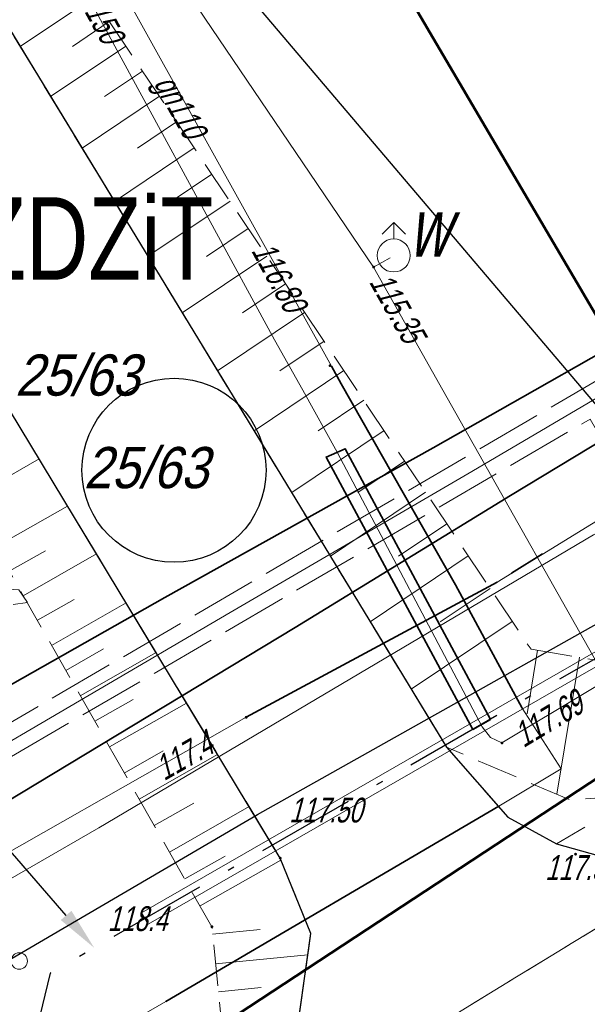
# Model space of a CAD drawing. Extents: x 7463256 to 7464485, y 5957341 to 5958260.
# Tile 185 of 256: x 7463972 to 7463990, y 5957810 to 5957840. Entities that reach past the tile are written whole.
import ezdxf
from ezdxf import colors
from ezdxf.entities.mleader import LeaderData, LeaderLine
from ezdxf.enums import TextEntityAlignment as Align
from ezdxf.math import Vec2, Vec3

# ---------------------------------------------------------------- set-up
doc = ezdxf.new("R2010")
doc.units = 0
doc.header["$MEASUREMENT"] = 0
for name, pattern in [('1.5_0.5', [2, 1.5, -0.5]), ('218-500', [1, 0.5, -0.5]), ('GAK', [5.2, 3, -1, 0.2, -1]), ('l219_500', [0]), ('mz1.0_0.5', [1.5, 1, -0.5]), ('mz1.25_0.5', [1.75, 1.25, -0.5]), ('mz2.0_0.5', [2.5, 2, -0.5])]:
    doc.linetypes.add(name, pattern=pattern)
doc.layers.get('0').update_dxf_attribs({"color": 2, "linetype": 'CONTINUOUS', "lineweight": 5})
for name, color, linetype in [('000 Inne (niezydentyfikowane)', 7, 'CONTINUOUS'), ('202-Punkt graniczny stabilizowany trwale', 7, 'CONTINUOUS'), ('211-Nr działki', 7, 'CONTINUOUS'), ('218-Granica użytku', 7, 'CONTINUOUS'), ('219-Linia granicy', 7, 'CONTINUOUS'), ('@dzialki', 6, 'CONTINUOUS'), ('chodnik (powierzchnia)', 7, 'CONTINUOUS'), ('hydrant (punkt)', 7, 'CONTINUOUS'), ('hydrant (punkt)-Atr17', 7, 'CONTINUOUS'), ('jezdnia (powierzchnia)', 7, 'CONTINUOUS'), ('krawężnik (linia)', 7, 'CONTINUOUS'), ('przewód ciepłowniczy (linia)', 7, 'CONTINUOUS'), ('przewód ciepłowniczy - projektowany lub w budowie (linia) - ob. projektowany', 7, 'CONTINUOUS'), ('przewód elektroenergetyczny (linia)', 7, 'CONTINUOUS'), ('przewód gazowy (linia)', 7, 'CONTINUOUS'), ('przewód gazowy (linia)-Atr1', 7, 'CONTINUOUS'), ('przewód wodociągowy (linia)', 7, 'CONTINUOUS'), ('punkt o określonej wysokości (sieć elektroenergetyczna)', 7, 'CONTINUOUS'), ('punkt o określonej wysokości (sieć elektroenergetyczna)-Atr2', 7, 'CONTINUOUS'), ('punkt o określonej wysokości (sieć gazowa)', 7, 'CONTINUOUS'), ('punkt o określonej wysokości (sieć gazowa)-Atr2', 7, 'CONTINUOUS'), ('punkt o określonej wysokości (sieć wodociągowa)', 7, 'CONTINUOUS'), ('punkt o określonej wysokości (sieć wodociągowa)-Atr2', 7, 'CONTINUOUS'), ('punkt wysokościowy naturalny', 7, 'CONTINUOUS'), ('punkt wysokościowy naturalny-Atr2', 7, 'CONTINUOUS'), ('punkt wysokościowy sztuczny', 7, 'CONTINUOUS'), ('punkt wysokościowy sztuczny-Atr2', 7, 'CONTINUOUS'), ('rura ochronna - przewód ciepłowniczy (linia)', 7, 'CONTINUOUS'), ('rura ochronna - przewód elektroenergetyczny (linia)', 7, 'CONTINUOUS'), ('rura ochronna - przewód gazowy (linia)', 7, 'CONTINUOUS'), ('skarpa nieumocniona (powierzchnia)', 7, 'CONTINUOUS')]:
    doc.layers.add(name, color=color, linetype=linetype)
for name, color, linetype, lineweight in [('@proj.rury', 7, 'CONTINUOUS', 20), ('____proj LSN', 1, 'CONTINUOUS', 5), ('OBMBS-21-18876-opis proj', 1, 'CONTINUOUS', 18)]:
    doc.layers.add(name, color=color, linetype=linetype, lineweight=lineweight)
doc.layers.add('@Właściciele', color=6, linetype='CONTINUOUS', lineweight=20, plot=False)
doc.styles.get("Standard").update_dxf_attribs({"font": 'txt', "width": 0.75})

# ---------------------------------------------------------------- blocks, each defined once
blk = doc.blocks.new('PW01')
at = {"linetype": 'Continuous', "lineweight": 13}
h = blk.add_hatch(color=0, dxfattribs=at)
edge = h.paths.add_edge_path()
edge.add_arc((0, 0), 0.045, 0, 360)
blk = doc.blocks.new('PW02')
at = {"linetype": 'Continuous', "lineweight": 13}
h = blk.add_hatch(color=0, dxfattribs=at)
edge = h.paths.add_edge_path()
edge.add_arc((0, 0), 0.045, 0, 360)
blk = doc.blocks.new('US02')
at = {"color": 0, "linetype": 'Continuous', "lineweight": 13}
for p, q in [((0, 1), (-0.353, 0.647)), ((0, 0.5), (0, 1)), ((0, 1), (0.354, 0.647))]:
    blk.add_line(p, q, dxfattribs=at)
blk.add_circle((0, 0), 0.5, dxfattribs=at)
blk = doc.blocks.new('202')
at = {"color": 0, "linetype": 'Continuous', "lineweight": 0}
blk.add_circle((0, 0), 0.25, dxfattribs=at)

msp = doc.modelspace()

# ---------------------------------------------------------------- linework, layer by layer
at = {"layer": '000 Inne (niezydentyfikowane)', "color": 7, "linetype": 'Continuous', "lineweight": 13}
for p, q in [((7463974.71, 5957840.94), (7463972.5, 5957839.46)), ((7463975.2, 5957840.21), (7463974.08, 5957839.46)), ((7463975.7, 5957839.47), (7463973.42, 5957837.94)), ((7463976.21, 5957838.71), (7463975.05, 5957837.94)), ((7463976.72, 5957837.95), (7463974.38, 5957836.37)), ((7463977.24, 5957837.17), (7463976.05, 5957836.37)), ((7463977.77, 5957836.38), (7463975.36, 5957834.76)), ((7463978.31, 5957835.58), (7463977.08, 5957834.76)), ((7463978.86, 5957834.77), (7463976.37, 5957833.1)), ((7463979.41, 5957833.94), (7463978.15, 5957833.09)), ((7463979.97, 5957833.1), (7463977.41, 5957831.38)), ((7463980.54, 5957832.26), (7463979.24, 5957831.38)), ((7463981.12, 5957831.39), (7463978.48, 5957829.62)), ((7463981.71, 5957830.52), (7463980.37, 5957829.62)), ((7463982.31, 5957829.63), (7463979.59, 5957827.8)), ((7463982.91, 5957828.73), (7463981.53, 5957827.8)), ((7463983.53, 5957827.81), (7463980.73, 5957825.93)), ((7463970.93, 5957825.73), (7463973.07, 5957826.95)), ((7463984.15, 5957826.88), (7463982.73, 5957825.93)), ((7463984.78, 5957825.94), (7463981.9, 5957824)), ((7463971.75, 5957824.28), (7463973.93, 5957825.52)), ((7463985.43, 5957824.98), (7463983.96, 5957824)), ((7463972.17, 5957823.55), (7463973.27, 5957824.17)), ((7463972.59, 5957822.8), (7463974.81, 5957824.07)), ((7463986.08, 5957824.01), (7463983.11, 5957822.01)), ((7463986.74, 5957823.02), (7463985.23, 5957822.01)), ((7463973.02, 5957822.06), (7463974.14, 5957822.69)), ((7463973.45, 5957821.3), (7463975.71, 5957822.59)), ((7463987.41, 5957822.02), (7463984.35, 5957819.97)), ((7463973.88, 5957820.54), (7463975.02, 5957821.19)), ((7463974.32, 5957819.77), (7463976.62, 5957821.08)), ((7463988.18, 5957821.15), (7463987.86, 5957819.22)), ((7463989.45, 5957820.94), (7463988.76, 5957816.79)), ((7463974.76, 5957819), (7463975.92, 5957819.66)), ((7463975.21, 5957818.22), (7463977.54, 5957819.55)), ((7463975.65, 5957817.43), (7463976.83, 5957818.1)), ((7463976.11, 5957816.64), (7463978.48, 5957817.99)), ((7463976.56, 5957815.84), (7463977.76, 5957816.52)), ((7463977.02, 5957815.03), (7463979.44, 5957816.41)), ((7463977.49, 5957814.22), (7463978.71, 5957814.91)), ((7463977.95, 5957813.4), (7463980.4, 5957814.79)), ((7463978.33, 5957812.54), (7463979.77, 5957812.69)), ((7463978.42, 5957811.64), (7463981.22, 5957811.92)), ((7463978.51, 5957810.8), (7463979.8, 5957810.93))]:
    msp.add_line(p, q, dxfattribs=at)
at = {"layer": '218-Granica użytku', "color": 3, "linetype": '218-500', "lineweight": 18, "flags": 128}
for points in [[(7463977.047, 5957853.275), (7463990.15, 5957830.98)], [(7464000.1, 5957823.92), (7463972.66, 5957805.88)]]:
    msp.add_lwpolyline(points, dxfattribs=at)
at = {"layer": '219-Linia granicy', "color": 3, "linetype": 'l219_500', "lineweight": 50, "flags": 128}
for points in [[(7463990.15, 5957830.98), (7463977.047, 5957853.275)], [(7464000.1, 5957823.92), (7463972.66, 5957805.88)]]:
    msp.add_lwpolyline(points, dxfattribs=at)
at = {"layer": '@dzialki', "lineweight": 30}
msp.add_circle((7463977.161, 5957826.609), 2.79, dxfattribs=at)
at = {"layer": '@proj.rury'}
for p, q in [((7463976.177, 5957813.192), (7463997.151, 5957825.266)), ((7463976.376, 5957812.845), (7463997.351, 5957824.919)), ((7463976.177, 5957813.192), (7463976.276, 5957813.018)), ((7463976.376, 5957812.845), (7463976.276, 5957813.018))]:
    msp.add_line(p, q, dxfattribs=at)
at = {"layer": 'chodnik (powierzchnia)', "color": 7, "linetype": 'mz1.0_0.5', "lineweight": 18, "flags": 128}
msp.add_lwpolyline([(7463988.75, 5957815.28), (7464034.36, 5957842.14), (7464028.16, 5957849.53), (7464028.27, 5957849.56), (7464028.54, 5957849.63), (7464028.82, 5957849.69), (7464029.1, 5957849.73), (7464029.39, 5957849.75), (7464029.67, 5957849.76), (7464029.96, 5957849.75), (7464030.24, 5957849.73), (7464030.52, 5957849.69), (7464030.77, 5957849.64), (7464031.02, 5957849.57), (7464031.26, 5957849.49), (7464031.5, 5957849.4), (7464033.98, 5957846.34), (7464034.25, 5957846.49), (7464036.19, 5957843.22), (7464036.42, 5957841.89), (7464036.35, 5957840.19), (7464021.02, 5957831.03), (7463992.86, 5957814.5), (7463990.77, 5957814.72)], close=True, dxfattribs=at)
at = {"layer": 'jezdnia (powierzchnia)', "color": 7, "linetype": '1.5_0.5', "lineweight": 18, "flags": 128}
msp.add_lwpolyline([(7464435.78, 5957969.39), (7464432.43, 5957972.86), (7464429.42, 5957974.41), (7464426.04, 5957975.11), (7464423.57, 5957975.29), (7464415.47, 5957975.65), (7464371.24, 5957977.61), (7464365.3, 5957977.72), (7464358.84, 5957977.54), (7464346.65, 5957976.28), (7464334.12, 5957974.86), (7464314.08, 5957972.37), (7464311.27, 5957971.79), (7464308.65, 5957970.79), (7464306.54, 5957969.49), (7464304.63, 5957967.74), (7464302.38, 5957964.84), (7464301.74, 5957963.57), (7464301.19, 5957962.16), (7464300.69, 5957960.13), (7464300.42, 5957957.35), (7464300.44, 5957956.63), (7464301.34, 5957947.07), (7464297.39, 5957932.65), (7464296.35, 5957938.67), (7464295.41, 5957944.67), (7464295.17, 5957946.64), (7464294.07, 5957955.56), (7464293.61, 5957956.95), (7464292.71, 5957958.8), (7464291.04, 5957961.16), (7464288.7, 5957963.43), (7464286.48, 5957964.87), (7464282.67, 5957966.24), (7464279.68, 5957966.6), (7464275.55, 5957966.1), (7464272.53, 5957965.24), (7464268.15, 5957963.7), (7464261.6, 5957961.09), (7464256.13, 5957958.63), (7464254.19, 5957957.73), (7464203.13, 5957927.95), (7464201.44, 5957926.95), (7464180.61, 5957914.62), (7464165.37, 5957905.54), (7464161.93, 5957903.53), (7464100.25, 5957867.28), (7464064.71, 5957846.22), (7464055.2, 5957840.55), (7464053.84, 5957839.49), (7464052.69, 5957837.84), (7464051.91, 5957836.3), (7464051.31, 5957834.34), (7464051.05, 5957832.31), (7464051.31, 5957830.32), (7464051.63, 5957829.49), (7464053.32, 5957826.48), (7464047.06, 5957824.65), (7464046.37, 5957825.86), (7464044.81, 5957827.52), (7464043.6, 5957828.27), (7464042.09, 5957829.03), (7464040.11, 5957829.49), (7464038.12, 5957829.49), (7464036.05, 5957829.05), (7464034.47, 5957828.33), (7463990.77, 5957802.57), (7463984.67, 5957799.1), (7463963.97, 5957788.11), (7463953.9, 5957782.45), (7463916.77, 5957760.61), (7463915.43, 5957759.41), (7463915.19, 5957759.06), (7463914.98, 5957758.7), (7463914.81, 5957758.32), (7463914.66, 5957757.92), (7463914.55, 5957757.51), (7463914.48, 5957757.1), (7463914.44, 5957756.68), (7463914.43, 5957756.26), (7463914.83, 5957754.63), (7463915.69, 5957753.07), (7463915.97, 5957752.41), (7463916.13, 5957752.13), (7463917.59, 5957749.55), (7463915.13, 5957748.12), (7463913.12, 5957750.74), (7463911.87, 5957752.81), (7463910.63, 5957754.01), (7463910.25, 5957754.23), (7463909.85, 5957754.42), (7463909.44, 5957754.57), (7463909.02, 5957754.68), (7463908.58, 5957754.76), (7463908.15, 5957754.79), (7463907.71, 5957754.78), (7463907.27, 5957754.73), (7463905.57, 5957754.08), (7463866.26, 5957731.41), (7463858.61, 5957727.02), (7463857.72, 5957725.98), (7463855.16, 5957717.14), (7463854.76, 5957719.2), (7463853.89, 5957720.78), (7463852.79, 5957721.69), (7463851.14, 5957722.42), (7463850.42, 5957722.32), (7463846.1, 5957719.79), (7463840.56, 5957716.65), (7463836.11, 5957713.89), (7463831.61, 5957710.47), (7463828.31, 5957707.66), (7463822.22, 5957701.89), (7463817.3, 5957696.82), (7463812.7, 5957691.61), (7463812.45, 5957691.34), (7463806.98, 5957684.37), (7463803.64, 5957679.75), (7463801.45, 5957676.28), (7463793.55, 5957663.48), (7463792.86, 5957661.7), (7463792.97, 5957659.75), (7463793.77, 5957657.97), (7463795.13, 5957656.54), (7463794.29, 5957652.43), (7463792.69, 5957652.63), (7463790.95, 5957652.54), (7463789.5, 5957652.32), (7463787.98, 5957651.93), (7463786.22, 5957650.98), (7463785.18, 5957649.81), (7463783.63, 5957647.28), (7463741.4, 5957578.12), (7463740.09, 5957575.93), (7463739.68, 5957574.67), (7463739.8, 5957572.76), (7463740.25, 5957571.39), (7463740.85, 5957570.49), (7463741.87, 5957569.43), (7463743.26, 5957568.37), (7463741.42, 5957565.08), (7463740.12, 5957565.67), (7463738.77, 5957566.02), (7463737.29, 5957566.06), (7463735.98, 5957565.85), (7463734.34, 5957565.14), (7463733.02, 5957564.22), (7463732.29, 5957563.18), (7463701.08, 5957512.16), (7463700.31, 5957510.77), (7463700.32, 5957510.77), (7463696.94, 5957505.36), (7463687.39, 5957489.52), (7463687.14, 5957489.11), (7463686.89, 5957488.7), (7463686.65, 5957488.29), (7463686.42, 5957487.87), (7463686.19, 5957487.45), (7463685.97, 5957487.02), (7463685.76, 5957486.59), (7463685.55, 5957486.16), (7463685.35, 5957485.73), (7463685.15, 5957485.29), (7463684.96, 5957484.85), (7463684.77, 5957484.4), (7463684.58, 5957483.96), (7463684.39, 5957483.51), (7463684.21, 5957483.06), (7463684.03, 5957482.61), (7463683.85, 5957482.17), (7463683.67, 5957481.72), (7463683.5, 5957481.27), (7463683.32, 5957480.81), (7463683.15, 5957480.36), (7463682.98, 5957479.91), (7463682.81, 5957479.45), (7463682.65, 5957479), (7463682.49, 5957478.54), (7463682.32, 5957478.08), (7463682.17, 5957477.62), (7463682.01, 5957477.15), (7463681.86, 5957476.69), (7463681.71, 5957476.22), (7463681.56, 5957475.76), (7463681.41, 5957475.29), (7463681.27, 5957474.82), (7463681.13, 5957474.35), (7463681, 5957473.88), (7463680.87, 5957473.41), (7463680.74, 5957472.94), (7463680.61, 5957472.47), (7463680.48, 5957471.99), (7463680.36, 5957471.52), (7463680.25, 5957471.05), (7463680.13, 5957470.57), (7463680.02, 5957470.09), (7463679.91, 5957469.61), (7463679.81, 5957469.12), (7463679.71, 5957468.64), (7463679.61, 5957468.16), (7463679.52, 5957467.67), (7463679.42, 5957467.19), (7463679.33, 5957466.7), (7463679.25, 5957466.22), (7463679.16, 5957465.73), (7463679.08, 5957465.25), (7463679, 5957464.76), (7463678.93, 5957464.27), (7463678.85, 5957463.78), (7463678.78, 5957463.28), (7463678.72, 5957462.79), (7463678.65, 5957462.3), (7463678.59, 5957461.81), (7463678.53, 5957461.31), (7463678.47, 5957460.82), (7463678.42, 5957460.33), (7463678.36, 5957459.83), (7463678.31, 5957459.34), (7463678.26, 5957458.84), (7463678.22, 5957458.35), (7463678.17, 5957457.85), (7463678.13, 5957457.36), (7463678.09, 5957456.86), (7463678.05, 5957456.37), (7463678.02, 5957455.87), (7463677.99, 5957455.41), (7463677.96, 5957454.94), (7463677.93, 5957454.48), (7463677.91, 5957454.01), (7463677.89, 5957453.55), (7463677.87, 5957453.08), (7463677.86, 5957452.62), (7463677.85, 5957452.15), (7463677.84, 5957451.69), (7463677.84, 5957451.22), (7463677.84, 5957450.76), (7463677.85, 5957450.29), (7463677.86, 5957449.83), (7463677.87, 5957449.36), (7463670.59, 5957467.12), (7463670.68, 5957467.58), (7463670.78, 5957468.04), (7463670.89, 5957468.5), (7463670.99, 5957468.96), (7463671.11, 5957469.42), (7463671.22, 5957469.87), (7463671.34, 5957470.33), (7463671.46, 5957470.78), (7463671.59, 5957471.24), (7463671.72, 5957471.69), (7463671.86, 5957472.14), (7463672, 5957472.59), (7463672.14, 5957473.04), (7463673.46, 5957477.28), (7463673.58, 5957477.76), (7463673.68, 5957478.24), (7463673.77, 5957478.73), (7463673.84, 5957479.22), (7463673.89, 5957479.71), (7463673.93, 5957480.2), (7463673.95, 5957480.7), (7463673.95, 5957481.19), (7463673.93, 5957481.63), (7463673.91, 5957482.08), (7463673.86, 5957482.52), (7463673.81, 5957482.96), (7463673.74, 5957483.4), (7463673.66, 5957483.84), (7463673.57, 5957484.28), (7463673.47, 5957484.71), (7463673.35, 5957485.14), (7463673.2, 5957485.61), (7463673.02, 5957486.08), (7463672.82, 5957486.54), (7463672.6, 5957486.99), (7463672.36, 5957487.42), (7463672.1, 5957487.85), (7463671.82, 5957488.26), (7463671.52, 5957488.66), (7463671.25, 5957489.02), (7463670.95, 5957489.36), (7463670.64, 5957489.68), (7463670.3, 5957489.97), (7463669.95, 5957490.25), (7463669.57, 5957490.5), (7463669.19, 5957490.73), (7463668.78, 5957490.93), (7463668.37, 5957491.1), (7463667.96, 5957491.31), (7463667.54, 5957491.51), (7463667.12, 5957491.7), (7463666.7, 5957491.89), (7463666.27, 5957492.06), (7463665.84, 5957492.23), (7463665.41, 5957492.38), (7463664.97, 5957492.53), (7463642.84, 5957508.24), (7463669.89, 5957497.69), (7463670.31, 5957497.52), (7463670.74, 5957497.36), (7463671.18, 5957497.22), (7463671.62, 5957497.11), (7463672.07, 5957497.01), (7463672.52, 5957496.93), (7463672.97, 5957496.87), (7463673.43, 5957496.83), (7463673.89, 5957496.8), (7463674.34, 5957496.8), (7463674.8, 5957496.82), (7463675.3, 5957496.85), (7463675.79, 5957496.9), (7463676.29, 5957496.96), (7463676.78, 5957497.02), (7463677.27, 5957497.1), (7463677.76, 5957497.19), (7463678.25, 5957497.29), (7463678.74, 5957497.4), (7463679.22, 5957497.52), (7463679.7, 5957497.65), (7463680.18, 5957497.79), (7463680.66, 5957497.94), (7463681.12, 5957498.11), (7463681.59, 5957498.29), (7463682.05, 5957498.49), (7463682.49, 5957498.71), (7463682.94, 5957498.94), (7463683.37, 5957499.19), (7463683.81, 5957499.43), (7463684.24, 5957499.68), (7463684.65, 5957499.96), (7463685.06, 5957500.25), (7463685.45, 5957500.55), (7463685.83, 5957500.88), (7463686.2, 5957501.21), (7463686.55, 5957501.56), (7463686.89, 5957501.93), (7463688.47, 5957503.86), (7463689.58, 5957505.52), (7463695.05, 5957514.51), (7463697.35, 5957517.63), (7463699.52, 5957521.26), (7463701.68, 5957524.9), (7463703.98, 5957528.54), (7463706.45, 5957532.61), (7463709.76, 5957538.71), (7463712.45, 5957543.07), (7463719.87, 5957554.72), (7463722.1, 5957558.36), (7463724.25, 5957562.41), (7463732.9, 5957576.65), (7463767.27, 5957632.9), (7463796.54, 5957680.74), (7463799.31, 5957684.89), (7463802.28, 5957688.92), (7463805.13, 5957692.62), (7463808.07, 5957696.14), (7463812, 5957700.58), (7463813.05, 5957701.59), (7463815.17, 5957703.91), (7463818.63, 5957707.32), (7463821.81, 5957710.38), (7463824, 5957712.35), (7463825.06, 5957713.31), (7463827.47, 5957715.22), (7463831.55, 5957718.14), (7463834.51, 5957720.09), (7463871.58, 5957742.02), (7463872.84, 5957742.74), (7463873.73, 5957743.25), (7463884.95, 5957749.82), (7463947.94, 5957787.04), (7463958.13, 5957793.13), (7463978.66, 5957805.82), (7463992.86, 5957814.5), (7464021.02, 5957831.03), (7464036.35, 5957840.19), (7464045.52, 5957845.62), (7464072.76, 5957861.89), (7464098.08, 5957876.78), (7464143.2, 5957903.29), (7464143.83, 5957904.35), (7464144.42, 5957906.04), (7464144.87, 5957907.87), (7464144.93, 5957908.37), (7464145, 5957909.96), (7464144.74, 5957911.42), (7464152.37, 5957912.8), (7464152.74, 5957912.55), (7464154.03, 5957911.87), (7464155.59, 5957911.35), (7464156.76, 5957911.33), (7464160.57, 5957913.58), (7464192.28, 5957932.28), (7464213.7, 5957945.07), (7464214.43, 5957945.48), (7464238.65, 5957959.71), (7464249.15, 5957965.6), (7464251.26, 5957966.66), (7464253.69, 5957967.84), (7464257.35, 5957969.46), (7464261.98, 5957971.33), (7464263.31, 5957972), (7464273.13, 5957975.13), (7464277.92, 5957976.24), (7464280.42, 5957977.04), (7464282.71, 5957978.14), (7464285.69, 5957980.47), (7464287.52, 5957982.76), (7464288.9, 5957985.47), (7464289.81, 5957990.22), (7464289.57, 5957993.19), (7464288.87, 5958000.11), (7464295.35, 5958000.29), (7464295.83, 5957995.88), (7464296.53, 5957992.32), (7464297.86, 5957989.04), (7464299.36, 5957986.74), (7464301.71, 5957984.36), (7464305.3, 5957982.36), (7464307.82, 5957981.66), (7464311.17, 5957981.45), (7464364.74, 5957987.95), (7464391.32, 5957991.11), (7464398.1, 5957991.95), (7464414.27, 5957994.02), (7464414.84, 5957994.09), (7464425.44, 5957995.47), (7464427.97, 5957995.83), (7464434.5, 5957997.95), (7464434.9, 5957998.22), (7464435.3, 5957998.5), (7464435.68, 5957998.8), (7464436.05, 5957999.11), (7464436.4, 5957999.44), (7464436.74, 5957999.78), (7464437.07, 5958000.13), (7464437.39, 5958000.5), (7464437.69, 5958000.88), (7464437.97, 5958001.27), (7464438.24, 5958001.67), (7464438.49, 5958002.08), (7464438.73, 5958002.5), (7464438.95, 5958002.94), (7464439.15, 5958003.37), (7464439.33, 5958003.82), (7464439.5, 5958004.28), (7464439.65, 5958004.74), (7464439.78, 5958005.2), (7464439.89, 5958005.67), (7464439.98, 5958006.15), (7464440.05, 5958006.62), (7464440.11, 5958007.1), (7464440.14, 5958007.59), (7464440.16, 5958008.07), (7464437.87, 5957962.55), (7464436.62, 5957968.02)], close=True, dxfattribs=at)
msp.add_lwpolyline([(7463967.602, 5957847.513), (7463985.42, 5957818.21), (7463987.28, 5957816.09), (7463988.75, 5957815.28), (7463990.77, 5957814.72), (7463992.86, 5957814.5), (7463978.66, 5957805.82), (7463980.23, 5957808.11), (7463980.9, 5957809.69), (7463981.31, 5957812.56), (7463980.38, 5957814.85), (7463965.93, 5957838.77), (7463962.518, 5957844.412)], dxfattribs=at)
at = {"layer": 'krawężnik (linia)', "color": 7, "linetype": 'Continuous', "lineweight": 25, "flags": 128}
for points in [[(7463967.602, 5957847.513), (7463985.42, 5957818.21), (7463987.28, 5957816.09), (7463988.75, 5957815.28), (7463990.77, 5957814.72), (7463992.86, 5957814.5)], [(7463978.66, 5957805.82), (7463980.23, 5957808.11), (7463980.9, 5957809.69), (7463981.31, 5957812.56), (7463980.38, 5957814.85), (7463965.93, 5957838.77), (7463962.518, 5957844.412)]]:
    msp.add_lwpolyline(points, dxfattribs=at)
at = {"layer": 'przewód ciepłowniczy (linia)', "color": 212, "linetype": 'Continuous', "lineweight": 18, "flags": 128}
msp.add_lwpolyline([(7463939.11, 5957798.78), (7463955.18, 5957808.29), (7463955.69, 5957809.59), (7463953, 5957814.8), (7463952.74, 5957816.05), (7463952.73, 5957817.35), (7463959.24, 5957820.83), (7463960.63, 5957821.11), (7463961.55, 5957820.24), (7463961.62, 5957819.81), (7463963.92, 5957815.05), (7463964.96, 5957814.78), (7463966.03, 5957814.78), (7463978.86, 5957822.3), (7463986.19, 5957826.57), (7463993.21, 5957830.7), (7463999.71, 5957834.53), (7464019.69, 5957846.34)], dxfattribs=at)
at = {"layer": 'przewód ciepłowniczy - projektowany lub w budowie (linia) - ob. projektowany', "color": 212, "linetype": 'mz2.0_0.5', "lineweight": 18, "flags": 128}
for points in [[(7463827.45, 5957686.81), (7463846.51, 5957707.33), (7463837.98, 5957727.66), (7463921.05, 5957775.08), (7463942.95, 5957787.9), (7463968.43, 5957803.38), (7463962.63, 5957813.37), (7463990.1, 5957829.4), (7463996.25, 5957818.66), (7464026.15, 5957837.03), (7464036.53, 5957843.58), (7464048.34, 5957851.03), (7464051.52, 5957852.92), (7464069.07, 5957863.22), (7464072.1, 5957864.8), (7464075.65, 5957866.88), (7464079.8, 5957868.9), (7464096.3, 5957878.8), (7464114.52, 5957889.73), (7464110.7, 5957895.89), (7464137.6, 5957910.6), (7464169.07, 5957928.77), (7464165.42, 5957934.93), (7464175.2, 5957940.28), (7464178.92, 5957933.88), (7464207.9, 5957951.17), (7464220.7, 5957958.86), (7464224.58, 5957961.12), (7464228.92, 5957963.56), (7464232.65, 5957965.56), (7464236.86, 5957967.74), (7464243.8, 5957971.13), (7464248.79, 5957973.41), (7464251.98, 5957974.81), (7464257.04, 5957976.93), (7464262.4, 5957979.02)], [(7463828.18, 5957686.27), (7463847.57, 5957707.15), (7463839.12, 5957727.27), (7463921.5, 5957774.3), (7463943.41, 5957787.13), (7463969.65, 5957803.07), (7463963.86, 5957813.04), (7463989.77, 5957828.16), (7463995.93, 5957817.4), (7464026.63, 5957836.27), (7464046.58, 5957848.86), (7464051.98, 5957852.14), (7464069.5, 5957862.44), (7464072.54, 5957864.01), (7464076.07, 5957866.09), (7464080.23, 5957868.1), (7464099.97, 5957879.95), (7464115.76, 5957889.43), (7464111.96, 5957895.55), (7464138.04, 5957909.82), (7464163.77, 5957924.67), (7464170.31, 5957928.45), (7464166.67, 5957934.59), (7464174.87, 5957939.07), (7464178.6, 5957932.64), (7464202.44, 5957946.87), (7464216.91, 5957955.5), (7464219.67, 5957957.19), (7464222.67, 5957958.98), (7464226.35, 5957961.09), (7464229.83, 5957963.03), (7464233.13, 5957964.8), (7464240.24, 5957968.41), (7464245.86, 5957971.1), (7464249.49, 5957972.74), (7464256.37, 5957975.68), (7464262.76, 5957978.18)]]:
    msp.add_lwpolyline(points, dxfattribs=at)
at = {"layer": 'przewód elektroenergetyczny (linia)', "color": 1, "linetype": 'Continuous', "lineweight": 18, "flags": 128}
for points in [[(7463940.57, 5957795.91), (7463943.95, 5957798.07), (7463947.77, 5957800.52), (7463956.72, 5957805.44), (7463968.14, 5957811.88), (7463974.88, 5957815.77), (7463989.87, 5957824.65), (7463994.07, 5957827.04), (7463997.53, 5957829.04), (7464004.46, 5957833.04), (7464015.08, 5957839.22), (7464033.55, 5957850.74), (7464041.34, 5957855.23), (7464060.73, 5957867.36), (7464076.97, 5957878.65), (7464094.2, 5957890.23), (7464099.12, 5957893.51), (7464116.3, 5957904.7), (7464136.98, 5957918.51), (7464147.1, 5957924.98), (7464187.29, 5957950.12)], [(7463943.16, 5957798.77), (7463944.43, 5957799.77), (7463949.73, 5957802.27), (7463979.35, 5957819.12), (7463986.95, 5957823.22), (7463996.76, 5957829.25), (7463998.44, 5957830.29), (7464003.27, 5957832.58), (7464004.25, 5957833.04), (7464021.2, 5957842.18), (7464025.09, 5957844.15), (7464029.73, 5957846.87), (7464032.01, 5957848.62), (7464032.58, 5957849.29), (7464023.73, 5957867.1), (7464023.35, 5957868.13), (7464022.11, 5957868.6), (7464021.59, 5957867.32)]]:
    msp.add_lwpolyline(points, dxfattribs=at)
at = {"layer": 'przewód gazowy (linia)', "color": 40, "linetype": 'Continuous', "lineweight": 18, "flags": 128}
for points in [[(7463970.93, 5957849.543), (7463981.93, 5957829.76), (7463982.23, 5957829.23), (7463985.69, 5957823.14), (7463987.71, 5957819.4), (7463988.89, 5957817.56), (7463987, 5957816.42), (7463976.91, 5957810.5), (7463976.13, 5957810.05), (7463974.41, 5957804.81), (7463954.13, 5957791.18), (7463935.13, 5957780.13), (7463931.68, 5957778.1), (7463897.54, 5957759.08), (7463897.76, 5957758.71), (7463897.81, 5957758.49), (7463902.39, 5957752.55), (7463903.7, 5957748.08), (7463904.48, 5957746.97), (7463904.59, 5957746.83)], [(7463981.07, 5957829.04), (7463980.21, 5957830.56), (7463970.149, 5957849.067)], [(7463981.07, 5957829.04), (7463982.11, 5957827.16)], [(7463982.11, 5957827.16), (7463986.5, 5957818.83), (7463986.75, 5957818.51), (7463987.1, 5957818.34), (7463995.04, 5957823.1), (7464000.16, 5957826.11), (7464005.46, 5957829.04)], [(7463982.11, 5957827.16), (7463986.5, 5957818.83)]]:
    msp.add_lwpolyline(points, dxfattribs=at)
at = {"layer": 'przewód wodociągowy (linia)', "color": 5, "linetype": 'Continuous', "lineweight": 18, "flags": 128}
for points in [[(7463971.79, 5957850.068), (7463972.96, 5957847.9), (7463983.21, 5957832.77), (7463985.31, 5957829.04), (7463990.81, 5957819.29), (7463999.89, 5957802.96), (7463999.99, 5957802.77), (7464000.3, 5957801.77)], [(7463983.21, 5957832.77), (7463983.71, 5957833.05)]]:
    msp.add_lwpolyline(points, dxfattribs=at)
at = {"layer": 'rura ochronna - przewód ciepłowniczy (linia)', "color": 212, "linetype": 'Continuous', "lineweight": 35, "flags": 128}
for points in [[(7463940.48, 5957800.73), (7463953.7, 5957808.78), (7463954.3, 5957809.5), (7463951.83, 5957814.03), (7463951.3, 5957816.54), (7463951.35, 5957817.98), (7463958.72, 5957821.91), (7463960.79, 5957822.48), (7463962.63, 5957820.74), (7463962.77, 5957819.87), (7463964.91, 5957815.97), (7463976.88, 5957822.75), (7463985.01, 5957827.29), (7463988.1, 5957829.04), (7463991.51, 5957830.98), (7464019.9, 5957847.83)], [(7464019.47, 5957844.84), (7463994.9, 5957830.42), (7463992.64, 5957829.04), (7463987.36, 5957825.84), (7463980.83, 5957821.84), (7463967.15, 5957813.58), (7463965, 5957813.58), (7463962.92, 5957814.13), (7463960.46, 5957819.74), (7463959.75, 5957819.74), (7463954.1, 5957816.72), (7463954.17, 5957815.56), (7463957.08, 5957809.67), (7463956.66, 5957807.79), (7463937.74, 5957796.83)]]:
    msp.add_lwpolyline(points, dxfattribs=at)
at = {"layer": 'rura ochronna - przewód elektroenergetyczny (linia)', "color": 6, "linetype": 'Continuous', "lineweight": 30}
msp.add_lwpolyline([(7463943.46, 5957797.88), (7463943.95, 5957798.07), (7463947.78, 5957799.54), (7463951.33, 5957801.21), (7463955.75, 5957803.32), (7463966.18, 5957808.26), (7463979.69, 5957816.17), (7463995.26, 5957824.92), (7463999.4, 5957827.23), (7464002.56, 5957829.04), (7464003.9, 5957829.81), (7464022.04, 5957841.3), (7464024.25, 5957839.79), (7464034.66, 5957845.48), (7464041.51, 5957849.6), (7464062.57, 5957863.09), (7464079, 5957872.5), (7464104.36, 5957888.08), (7464144.44, 5957911.3), (7464151.87, 5957915.32), (7464195.57, 5957940.61)], dxfattribs=at)
at = {"layer": 'rura ochronna - przewód elektroenergetyczny (linia)', "color": 1, "linetype": 'Continuous', "lineweight": 35, "flags": 128}
for points in [[(7463987.39, 5957823.49), (7463988.33, 5957824.07)], [(7463979.35, 5957819.12), (7463986.95, 5957823.22)]]:
    msp.add_lwpolyline(points, dxfattribs=at)
at = {"layer": 'rura ochronna - przewód gazowy (linia)', "color": 40, "linetype": 'Continuous', "lineweight": 35, "flags": 128}
for points in [[(7463982.23, 5957829.23), (7463981.93, 5957829.76)], [(7463985.69, 5957823.14), (7463982.23, 5957829.23)], [(7463987.71, 5957819.4), (7463985.69, 5957823.14)], [(7463987, 5957816.42), (7463976.91, 5957810.5)]]:
    msp.add_lwpolyline(points, dxfattribs=at)
msp.add_lwpolyline([(7463986.75, 5957819.05), (7463986.22, 5957818.75), (7463981.77, 5957827.01), (7463982.35, 5957827.26)], close=True, dxfattribs=at)
at = {"layer": 'skarpa nieumocniona (powierzchnia)', "color": 7, "linetype": 'mz1.25_0.5', "lineweight": 18, "flags": 128}
for points in [[(7463987.98, 5957821.18), (7463992.43, 5957820.44), (7463991.27, 5957816.77), (7463989.17, 5957816.61), (7463985.42, 5957818.21), (7463967.6, 5957847.51), (7463969.51, 5957848.68)], [(7463980.38, 5957814.85), (7463981.31, 5957812.56), (7463980.9, 5957809.69), (7463978.75, 5957808.38), (7463978.31, 5957812.77), (7463965.29, 5957835.63), (7463965.93, 5957838.77)], [(7463963.39, 5957823.71), (7463972.46, 5957822.98), (7463972.72, 5957822.6), (7463965.1, 5957821.51), (7463962.95, 5957815.54), (7463957.53, 5957810.29), (7463949.36, 5957805.74), (7463948.86, 5957803.54), (7463947.9, 5957800.47), (7463948.17, 5957805.21), (7463948.48, 5957808.49), (7463955.01, 5957811.91), (7463961.55, 5957819.55), (7463963.31, 5957823.74)]]:
    msp.add_lwpolyline(points, close=True, dxfattribs=at)

# ---------------------------------------------------------------- block references
at = {"layer": '202-Punkt graniczny stabilizowany trwale', "color": 3, "linetype": 'Continuous', "lineweight": 18}
msp.add_blockref('202', (7463972.47, 5957811.73), dxfattribs=at)
at = {"layer": 'hydrant (punkt)', "color": 7, "linetype": 'Continuous', "lineweight": 18}
msp.add_blockref('US02', (7463983.82, 5957833.12), dxfattribs=at)
at = {"layer": 'punkt o określonej wysokości (sieć elektroenergetyczna)', "color": 1, "linetype": 'Continuous', "lineweight": 13}
msp.add_blockref('PW01', (7463979.35, 5957819.12), dxfattribs=at)
at = {"layer": 'punkt o określonej wysokości (sieć gazowa)', "color": 40, "linetype": 'Continuous', "lineweight": 13}
for p in [(7463981.89, 5957829.78), (7463987.1, 5957818.34)]:
    msp.add_blockref('PW01', p, dxfattribs=at)
at = {"layer": 'punkt o określonej wysokości (sieć wodociągowa)', "color": 5, "linetype": 'Continuous', "lineweight": 13}
msp.add_blockref('PW01', (7463983.21, 5957832.77), dxfattribs=at)
at = {"layer": 'punkt wysokościowy naturalny', "color": 7, "linetype": 'Continuous', "lineweight": 13}
msp.add_blockref('PW01', (7463978.31, 5957812.77), dxfattribs=at)
at = {"layer": 'punkt wysokościowy sztuczny', "color": 7, "linetype": 'Continuous', "lineweight": 13}
for p in [(7463989.33, 5957814.97), (7463980.38, 5957814.85)]:
    msp.add_blockref('PW02', p, dxfattribs=at)

# ---------------------------------------------------------------- texts
at = {"layer": '211-Nr działki', "color": 3, "linetype": 'Continuous', "lineweight": 18, "oblique": 15, "width": 0.9}
msp.add_text('25/63', height=1.25, dxfattribs=at).set_placement((7463976.11, 5957830.12), align=Align.TOP_RIGHT)
at = {"layer": '@dzialki', "linetype": 'Continuous', "lineweight": 30, "oblique": 15, "width": 0.9}
msp.add_text('25/63', height=1.25, dxfattribs=at).set_placement((7463974.425, 5957826.064))
at = {"layer": 'hydrant (punkt)-Atr17', "color": 7, "oblique": 15, "width": 0.722}
msp.add_text('w', height=1.75, dxfattribs=at).set_placement((7463984.25, 5957833.08))
at = {"layer": 'przewód gazowy (linia)-Atr1', "color": 7, "oblique": 15, "width": 0.72}
for s, rotation, p in [('gnD150', 298.52, (7463973.8, 5957841.69)), ('gn110', 299.17, (7463976.53, 5957838.34))]:
    msp.add_text(s, height=0.75, rotation=rotation, dxfattribs=at).set_placement(p)
at = {"layer": 'punkt o określonej wysokości (sieć elektroenergetyczna)-Atr2', "color": 1, "oblique": 15, "width": 0.72}
msp.add_text('117.4', height=0.75, rotation=29.63, dxfattribs=at).set_placement((7463976.86, 5957817.18))
at = {"layer": 'punkt o określonej wysokości (sieć gazowa)-Atr2', "color": 40, "oblique": 15, "width": 0.72}
for s, rotation, p in [('116.80', 298.47, (7463979.49, 5957833.27)), ('117.69', 30.99, (7463987.75, 5957818.18))]:
    msp.add_text(s, height=0.75, rotation=rotation, dxfattribs=at).set_placement(p)
at = {"layer": 'punkt o określonej wysokości (sieć wodociągowa)-Atr2', "color": 5, "oblique": 15, "width": 0.72}
msp.add_text('115.35', height=0.75, rotation=299.41, dxfattribs=at).set_placement((7463983.06, 5957832.32))
at = {"layer": 'punkt wysokościowy naturalny-Atr2', "color": 7, "oblique": 15, "width": 0.72}
msp.add_text('118.4', height=0.75, dxfattribs=at).set_placement((7463975.15, 5957812.64))
at = {"layer": 'punkt wysokościowy sztuczny-Atr2', "color": 7, "oblique": 15, "width": 0.72}
for p in [(7463980.65, 5957815.93), (7463988.41, 5957814.19)]:
    msp.add_text('117.50', height=0.75, dxfattribs=at).set_placement(p)

# ---------------------------------------------------------------- next in the draw order: leaders
at = {"layer": 'OBMBS-21-18876-opis proj', "lineweight": 20}
ml = msp.add_multileader_mtext('Standard', dxfattribs=at)
ml.set_content('\\pxqc;{\\W0.9;\\fArial|b0|i0|c238|p34;proj. rura osłonowa \\PDVK160\\PL=16m}', color=256)
ml.set_leader_properties()
ml.build(insert=Vec2(0, 0))
ml.multileader.update_dxf_attribs({"has_text_frame": 1, "text_right_attachment_type": 0, "dogleg_length": 0.36, "arrow_head_size": 1.3})
ctx = ml.context
ctx.base_point, ctx.char_height, ctx.arrow_head_size, ctx.landing_gap_size, ctx.plane_origin, ctx.plane_x_axis, ctx.plane_y_axis = Vec3(7463975.353, 5957861.597, -10.8), 1.3, 1.3, 0.09, Vec3(7463999.069, 5957957.843, -10.8), Vec3(0.765565, 0.643359), Vec3(-0.643359, 0.765565)
ctx.right_attachment, ctx.text_align_type = 0, 2
notes = []
notes.append((ctx, [(0, (1, 1, 0), (7463985.847, 5957871.28, -10.8), (-0.765565, -0.643359), 0.36, [(0, [(7464022.958, 5957838.627, -10.8)], 0, [])])]))
ctx.mtext.insert, ctx.mtext.text_direction, ctx.mtext.rotation, ctx.mtext.width, ctx.mtext.defined_height, ctx.mtext.alignment, ctx.mtext.flow_direction = Vec3(7463980.25, 5957866.576, -10.8), Vec3(0.765565, 0.643359), 0.698877, 14.71065, 27.692, 2, 5
ctx.mtext.has_bg_fill, ctx.mtext.bg_color, ctx.mtext.bg_scale_factor, ctx.mtext.bg_transparency, ctx.mtext.use_window_bg_color = 1, -1023410167, 1.5, 0, 1
for ctx, leaders in notes:
    for number, flags, end, landing, length, lines in leaders:
        leader = LeaderData()
        leader.index, (leader.has_last_leader_line, leader.has_dogleg_vector, leader.attachment_direction) = number, flags
        leader.last_leader_point, leader.dogleg_vector, leader.dogleg_length = Vec3(end), Vec3(landing), length
        for number, points, colour, breaks in lines:
            line = LeaderLine()
            line.index, line.vertices, line.color, line.breaks = number, Vec3.list(points), colors.encode_raw_color(colour), breaks
            leader.lines.append(line)
        ctx.leaders.append(leader)

# ---------------------------------------------------------------- next in the draw order: leaders
ml = msp.add_multileader_mtext('Standard', dxfattribs=at)
ml.set_content('\\pxqc;{\\W0.9;\\fArial|b0|i0|c238|p34;proj. kablowa sieć elektroenergetyczna\\P SN 15kV\\P3x NA2XS(FL)2Y 1x150/25mm2\\PL=1572/1650 m}', color=256)
ml.set_leader_properties()
ml.build(insert=Vec2(0, 0))
ml.multileader.update_dxf_attribs({"has_text_frame": 1, "text_right_attachment_type": 0, "dogleg_length": 0.36, "arrow_head_size": 1.3})
ctx = ml.context
ctx.base_point, ctx.char_height, ctx.arrow_head_size, ctx.landing_gap_size, ctx.plane_origin, ctx.plane_x_axis, ctx.plane_y_axis = Vec3(7463929.699, 5957840.986), 1.3, 1.3, 0.09, Vec3(7463952.199, 5957935.586), Vec3(0.765565, 0.643359), Vec3(-0.643359, 0.765565)
ctx.right_attachment, ctx.text_align_type = 0, 2
notes = []
notes.append((ctx, [(0, (1, 1, 0), (7463940.854, 5957851.228), (-0.765565, -0.643359), 0.36, [(0, [(7463974.743, 5957812.13)], 0, [])])]))
ctx.mtext.insert, ctx.mtext.text_direction, ctx.mtext.rotation, ctx.mtext.width, ctx.mtext.defined_height, ctx.mtext.alignment, ctx.mtext.flow_direction = Vec3(7463934.925, 5957846.246), Vec3(0.765565, 0.643359), 0.698877, 17.55141, 27.692, 2, 5
ctx.mtext.has_bg_fill, ctx.mtext.bg_color, ctx.mtext.bg_scale_factor, ctx.mtext.bg_transparency, ctx.mtext.use_window_bg_color = 1, -1023410167, 1.5, 0, 1
for ctx, leaders in notes:
    for number, flags, end, landing, length, lines in leaders:
        leader = LeaderData()
        leader.index, (leader.has_last_leader_line, leader.has_dogleg_vector, leader.attachment_direction) = number, flags
        leader.last_leader_point, leader.dogleg_vector, leader.dogleg_length = Vec3(end), Vec3(landing), length
        for number, points, colour, breaks in lines:
            line = LeaderLine()
            line.index, line.vertices, line.color, line.breaks = number, Vec3.list(points), colors.encode_raw_color(colour), breaks
            leader.lines.append(line)
        ctx.leaders.append(leader)

# ---------------------------------------------------------------- next in the draw order: texts
at = {"layer": '@Właściciele', "insert": (7463971.075, 5957834.886), "char_height": 2.5, "width": 5.76377, "attachment_point": 1}
msp.add_mtext('{\\fArial|b0|i0|c238|p34;ZDZiT}', dxfattribs=at)

# ---------------------------------------------------------------- next in the draw order: leaders
at = {"layer": 'OBMBS-21-18876-opis proj', "lineweight": 20}
ml = msp.add_multileader_mtext('Standard', dxfattribs=at)
ml.set_content('\\pxqc;{\\W0.9;\\fArial|b0|i0|c238|p34;proj. przewiert sterowany SRS160\\PL=24m}', color=256)
ml.set_leader_properties()
ml.build(insert=Vec2(0, 0))
ml.multileader.update_dxf_attribs({"has_text_frame": 1, "text_right_attachment_type": 0, "dogleg_length": 0.36, "arrow_head_size": 1.3})
ctx = ml.context
ctx.base_point, ctx.char_height, ctx.arrow_head_size, ctx.landing_gap_size, ctx.plane_origin, ctx.plane_x_axis, ctx.plane_y_axis = Vec3(7463947.209, 5957850.25, -10.8), 1.3, 1.3, 0.09, Vec3(7463989.483, 5957925.218, -10.8), Vec3(0.765565, 0.643359), Vec3(-0.643359, 0.765565)
ctx.right_attachment, ctx.text_align_type = 0, 2
notes = []
notes.append((ctx, [(0, (1, 1, 0), (7463960.936, 5957862.804, -10.8), (-0.765565, -0.643359), 0.36, [(0, [(7463994.169, 5957823.616, -10.8)], 0, [])])]))
ctx.mtext.insert, ctx.mtext.text_direction, ctx.mtext.rotation, ctx.mtext.width, ctx.mtext.defined_height, ctx.mtext.alignment, ctx.mtext.flow_direction = Vec3(7463953.684, 5957856.71, -10.8), Vec3(0.765565, 0.643359), 0.698877, 20.41598, 27.692, 2, 5
ctx.mtext.has_bg_fill, ctx.mtext.bg_color, ctx.mtext.bg_scale_factor, ctx.mtext.bg_transparency, ctx.mtext.use_window_bg_color = 1, -1023410167, 1.5, 0, 1
for ctx, leaders in notes:
    for number, flags, end, landing, length, lines in leaders:
        leader = LeaderData()
        leader.index, (leader.has_last_leader_line, leader.has_dogleg_vector, leader.attachment_direction) = number, flags
        leader.last_leader_point, leader.dogleg_vector, leader.dogleg_length = Vec3(end), Vec3(landing), length
        for number, points, colour, breaks in lines:
            line = LeaderLine()
            line.index, line.vertices, line.color, line.breaks = number, Vec3.list(points), colors.encode_raw_color(colour), breaks
            leader.lines.append(line)
        ctx.leaders.append(leader)

# ---------------------------------------------------------------- next in the draw order: linework, layer by layer
at = {"layer": '____proj LSN', "linetype": 'GAK', "lineweight": 30}
msp.add_lwpolyline([(7464152.8, 5957922.054), (7464127.616, 5957907.173), (7464083.854, 5957881.461), (7464074.047, 5957876.131), (7464064.354, 5957869.392), (7464065.129, 5957866.031), (7464042.642, 5957851.725), (7464042.748, 5957849.44), (7464042.748, 5957849.44), (7464031.455, 5957842.605), (7464018.38, 5957836.14), (7464009.708, 5957831.986), (7463995.946, 5957824.371), (7463973.408, 5957811.358), (7463971.47, 5957803.481), (7463954.078, 5957792.276), (7463934.793, 5957781.144)], dxfattribs=at)

doc.saveas('drawing.dxf')
